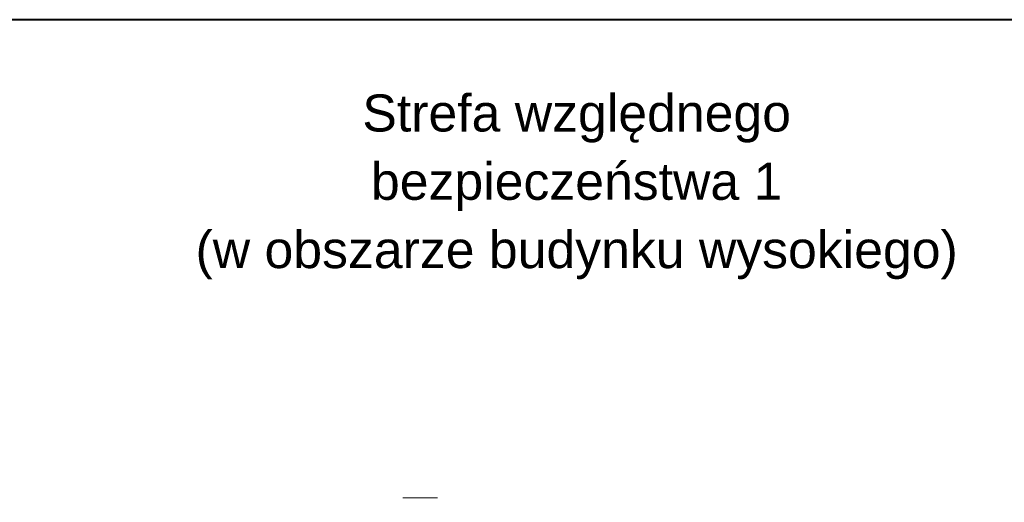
# Model space of a CAD drawing. Header units: millimetres. Extents: x 6612729504 to 6612744462, y 5733542327 to 5733549367.
# Tile 24 of 109: x 6612731281 to 6612734603, y 5733547740 to 5733549367. Entities that reach past the tile are written whole.
import ezdxf

# ---------------------------------------------------------------- set-up
doc = ezdxf.new("R2010")
doc.units = ezdxf.units.MM
doc.header["$MEASUREMENT"] = 0
for name, color, linetype in [('_ ARKUSZ _ 01 _ RAMKA', 7, 'Continuous'), ('___OPISY', 7, 'Continuous'), ('STOLARKAOKIENNA', 7, 'Continuous')]:
    doc.layers.add(name, color=color, linetype=linetype)
doc.styles.add('GENERATED_STYLE_1', font='arial.ttf')

msp = doc.modelspace()

# ---------------------------------------------------------------- linework, layer by layer
at = {"layer": '_ ARKUSZ _ 01 _ RAMKA', "color": 7, "lineweight": 40}
msp.add_lwpolyline([(6612730636.884463, 5733549367.448231), (6612730636.884463, 5733542327.448219), (6612744461.930632, 5733542327.448219), (6612744461.930632, 5733549367.448231)], close=True, dxfattribs=at)
at = {"layer": 'STOLARKAOKIENNA', "color": 252, "lineweight": 18}
msp.add_line((6612732690.516479, 5733547754.25286), (6612732573.593642, 5733547754.25286), dxfattribs=at)

# ---------------------------------------------------------------- texts
at = {"layer": '___OPISY', "color": 252, "lineweight": 18, "insert": (6612733160.168596, 5733549115.281004), "char_height": 125.00000018, "attachment_point": 2, "line_spacing_factor": 1.105798, "style": 'GENERATED_STYLE_1'}
msp.add_mtext('\\A1;{\\pqc;\\fArial|b0|i0|c238|p38;Strefa względnego \\P\\pqc;\\fArial|b0|i0|c238|p38;bezpieczeństwa 1 \\P\\pqc;\\fArial|b0|i0|c238|p38;(w obszarze budynku wysokiego\\fArial|b0|i0|c238|p38;)}', dxfattribs=at)

doc.saveas('drawing.dxf')
